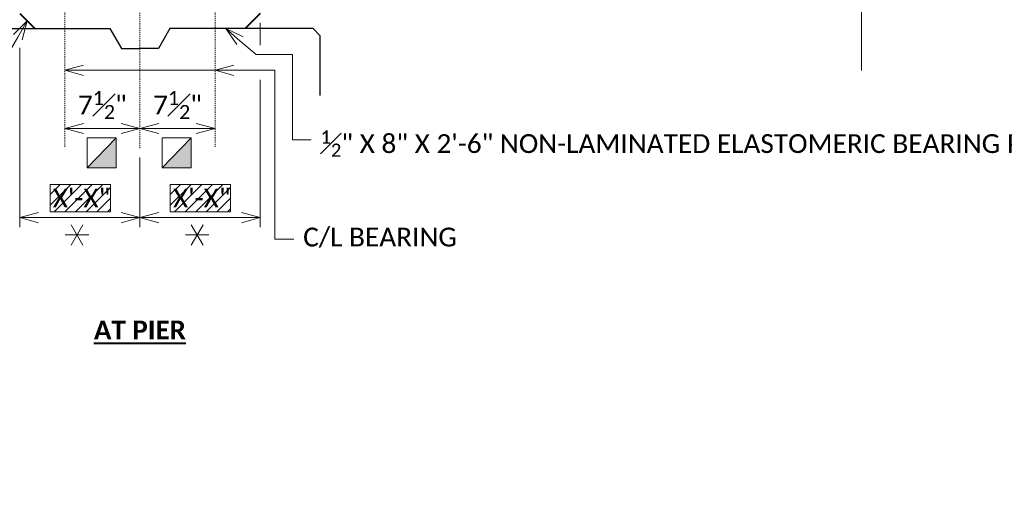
# Model space of a CAD drawing. Extents: x -24 to 2571, y -37 to 278.
# Tile 7 of 11: x 266 to 364, y 134 to 183. Entities that reach past the tile are written whole.
import ezdxf
from ezdxf import colors
from ezdxf.entities.mleader import LeaderData, LeaderLine
from ezdxf.enums import TextEntityAlignment as Align
from ezdxf.math import Vec2, Vec3

# ---------------------------------------------------------------- set-up
doc = ezdxf.new("R2010")
doc.units = 21
doc.header["$MEASUREMENT"] = 0
doc.linetypes.add('Wisdot4', pattern=[0.28125, 0.125, -0.0625, 0.03125, -0.0625])
for name, color, linetype, lineweight in [('B_ANNO_BREAK', 7, 'Continuous', 18), ('B_ANNO_DIM', 7, 'Continuous', 18), ('B_ANNO_SYMB', 7, 'Continuous', 18), ('B_ANNO_TEXT', 7, 'Continuous', 18), ('B_ANNO_TEXT_TITLE', 7, 'Continuous', 40), ('B_CNTR', 1, 'Wisdot4', 18), ('B_CONC_DECK', 1, 'Continuous', 40)]:
    doc.layers.add(name, color=color, linetype=linetype, lineweight=lineweight)
doc.layers.add('B_ANNO_DESIGN_NOTES', color=1, linetype='Continuous', lineweight=18, true_color=0xff0000)
doc.layers.add('B_CONC_PIER', color=7, linetype='Continuous')
doc.styles.add('Annotative', font='calibri.ttf', dxfattribs={"height": 0.0625})
doc.styles.get("Standard").update_dxf_attribs({"font": 'calibri.ttf'})
doc.styles.add('Subtitle', font='calibrib.ttf', dxfattribs={"height": 0.0625})
doc.dimstyles.new('Annotative', dxfattribs={"dimscale": 0, "dimtxt": 0.0625, "dimasz": 0.0625, "dimexe": 0.03125, "dimexo": 0.03125, "dimgap": 0.03125, "dimtad": 1, "dimdec": 3, "dimzin": 3, "dimdsep": 46, "dimlunit": 4, "dimtxsty": 'Annotative', "dimblk": 'OPEN30', "dimcen": 0.03125, "dimclrd": 256, "dimclre": 256, "dimclrt": 256, "dimaunit": 1, "dimadec": 0, "dimazin": 3, "dimtfac": 0.75, "dimtdec": 3, "dimtofl": 0, "dimtmove": 0, "dimatfit": 3, "dimldrblk": 'OPEN30', "dimfxl": 1, "dimtfill": 1, "dimfrac": 1, "dimtolj": 1, "dimtzin": 0, "dimlwd": -1, "dimlwe": -1, "dimarcsym": 0})

# ---------------------------------------------------------------- blocks, each defined once
blk = doc.blocks.new('*U178')
at = {"layer": 'B_CNTR', "color": 0, "transparency": 16777216}
blk.add_line((0, -12.731), (0, 83.091), dxfattribs=at)
blk = doc.blocks.new('_Open30')
at = {"color": 0, "linetype": 'ByBlock', "lineweight": -2}
for p, q in [((-1, 0.268), (0, 0)), ((0, 0), (-1, -0.268)), ((0, 0), (-1, 0))]:
    blk.add_line(p, q, dxfattribs=at)
blk = doc.blocks.new('*D180')
at = {"layer": 'B_ANNO_DIM', "transparency": 16777216}
for p, q in [((290.622, -2478.268), (290.622, -2496.127)), ((302.621, -2489.191), (302.621, -2496.127)), ((292.497, -2495.189), (300.746, -2495.189))]:
    blk.add_line(p, q, dxfattribs=at)
at = {"layer": 'Defpoints', "color": 0, "transparency": 16777216}
for p in [(290.622, -2477.33), (302.621, -2488.254), (302.621, -2495.189)]:
    blk.add_point(p, dxfattribs=at)
at = {"layer": 'B_ANNO_DIM', "transparency": 16777216, "xscale": 1.875, "yscale": 1.875, "zscale": 1.875, "rotation": 180}
blk.add_blockref('_Open30', (290.622, -2495.189), dxfattribs=at)
at = {"layer": 'B_ANNO_DIM', "transparency": 16777216, "xscale": 1.875, "yscale": 1.875, "zscale": 1.875}
blk.add_blockref('_Open30', (302.621, -2495.189), dxfattribs=at)
blk = doc.blocks.new('*D198')
at = {"layer": 'B_ANNO_DIM', "transparency": 16777216}
for p, q in [((314.621, -2475.761), (314.621, -2477.988)), ((314.621, -2481.436), (314.621, -2496.127)), ((302.621, -2490.25), (302.621, -2496.127)), ((304.496, -2495.189), (312.746, -2495.189))]:
    blk.add_line(p, q, dxfattribs=at)
at = {"layer": 'Defpoints', "color": 0, "transparency": 16777216}
for p in [(314.621, -2474.823), (302.621, -2489.313), (314.621, -2495.189)]:
    blk.add_point(p, dxfattribs=at)
at = {"layer": 'B_ANNO_DIM', "transparency": 16777216, "xscale": 1.875, "yscale": 1.875, "zscale": 1.875, "rotation": 180}
blk.add_blockref('_Open30', (302.621, -2495.189), dxfattribs=at)
at = {"layer": 'B_ANNO_DIM', "transparency": 16777216, "xscale": 1.875, "yscale": 1.875, "zscale": 1.875}
blk.add_blockref('_Open30', (314.621, -2495.189), dxfattribs=at)
blk = doc.blocks.new('*D200')
at = {"layer": 'B_ANNO_DIM', "transparency": 16777216}
blk.add_line((300.746, -2486.312), (296.997, -2486.312), dxfattribs=at)
at = {"layer": 'B_ANNO_DIM', "transparency": 16777216, "xscale": 1.875, "yscale": 1.875, "zscale": 1.875, "rotation": 180}
blk.add_blockref('_Open30', (295.122, -2486.312), dxfattribs=at)
at = {"layer": 'B_ANNO_DIM', "transparency": 16777216, "xscale": 1.875, "yscale": 1.875, "zscale": 1.875}
blk.add_blockref('_Open30', (302.621, -2486.312), dxfattribs=at)
at = {"layer": 'B_ANNO_DIM', "transparency": 16777216, "insert": (298.871, -2483.956), "char_height": 1.875, "attachment_point": 5, "style": 'Annotative', "bg_fill": 3, "box_fill_scale": 1.25, "bg_fill_color": 256, "bg_fill_true_color": 13158600, "bg_fill_transparency": 0}
blk.add_mtext('\\A1;7{\\H0.75x;\\S1#2;}"', dxfattribs=at)
at = {"layer": 'Defpoints', "color": 0, "transparency": 16777216}
for p in [(295.122, -2486.312), (295.122, -2486.312), (302.621, -2486.312)]:
    blk.add_point(p, dxfattribs=at)
blk = doc.blocks.new('*D201')
at = {"layer": 'B_ANNO_DIM', "transparency": 16777216}
blk.add_line((304.496, -2486.312), (308.246, -2486.312), dxfattribs=at)
at = {"layer": 'B_ANNO_DIM', "transparency": 16777216, "xscale": 1.875, "yscale": 1.875, "zscale": 1.875, "rotation": 180}
blk.add_blockref('_Open30', (302.621, -2486.312), dxfattribs=at)
at = {"layer": 'B_ANNO_DIM', "transparency": 16777216, "xscale": 1.875, "yscale": 1.875, "zscale": 1.875}
blk.add_blockref('_Open30', (310.121, -2486.312), dxfattribs=at)
at = {"layer": 'B_ANNO_DIM', "transparency": 16777216, "insert": (306.371, -2483.956), "char_height": 1.875, "attachment_point": 5, "style": 'Annotative', "bg_fill": 3, "box_fill_scale": 1.25, "bg_fill_color": 256, "bg_fill_true_color": 13158600, "bg_fill_transparency": 0}
blk.add_mtext('\\A1;7{\\H0.75x;\\S1#2;}"', dxfattribs=at)
at = {"layer": 'Defpoints', "color": 0, "transparency": 16777216}
for p in [(302.621, -2486.312), (310.121, -2486.312), (310.121, -2486.312)]:
    blk.add_point(p, dxfattribs=at)
blk = doc.blocks.new('SYMBOLS')
at = {"layer": 'B_ANNO_SYMB', "color": 0, "lineweight": -2}
for p, q in [((-1.731, -0.79), (-1.262, 0.022)), ((-1.262, -0.79), (-1.731, 0.022)), ((-1.965, -0.384), (-1.028, -0.384))]:
    blk.add_line(p, q, dxfattribs=at)
blk = doc.blocks.new('square half solid')
at = {"layer": 'B_ANNO_SYMB'}
h = blk.add_hatch(color=256, dxfattribs=at)
h.dxf.hatch_style = 1
h.paths.add_polyline_path([(2.903, 0), (2.903, 3.002), (0, 0)])
blk.add_line((0, 0), (2.903, 3.002), dxfattribs=at)
blk.add_lwpolyline([(0, 3.002), (0, 0), (2.903, 0), (2.903, 3.002)], close=True, dxfattribs=at)
blk = doc.blocks.new('*U177')
at = {"layer": 'B_ANNO_DESIGN_NOTES'}
h = blk.add_hatch(dxfattribs=at)
h.set_pattern_fill('ANSI31', color=256, scale=6)
h.paths.add_polyline_path([(293.655, -2491.8783), (293.655, -2494.601), (299.6702, -2494.601), (299.6702, -2491.8783)])
h = blk.add_hatch(dxfattribs=at)
h.set_pattern_fill('ANSI31', color=256, scale=6)
h.set_pattern_definition([(45, (11.9995, 0), (-0.53033009, 0.53033009), [])])
h.paths.add_polyline_path([(305.6545, -2491.8783), (305.6545, -2494.601), (311.6697, -2494.601), (311.6697, -2491.8783)])
at = {"layer": 'B_ANNO_BREAK', "flags": 128}
blk.add_lwpolyline([(374.6217, -2408.3236), (374.6217, -2432.3236), (372.0459, -2433.2611), (377.1974, -2435.1361), (374.6217, -2436.0736), (374.6217, -2480.502)], dxfattribs=at)
at = {"layer": 'B_ANNO_DESIGN_NOTES'}
for points in [[(293.655, -2491.8783), (299.6702, -2491.8783), (299.6702, -2494.601), (293.655, -2494.601)], [(305.6545, -2491.8783), (311.6697, -2491.8783), (311.6697, -2494.601), (305.6545, -2494.601)]]:
    blk.add_lwpolyline(points, close=True, dxfattribs=at)
at = {"layer": 'B_CNTR'}
for p, q in [((295.1217, -2488.1311), (295.1217, -2462.9111)), ((310.1207, -2488.1368), (310.1207, -2462.9111))]:
    blk.add_line(p, q, dxfattribs=at)
at = {"layer": 'B_CONC_DECK'}
for p, q in [((290.6217, -2474.8241), (292.1217, -2476.3241)), ((314.6217, -2474.8241), (313.1217, -2476.3241))]:
    blk.add_line(p, q, dxfattribs=at)
at = {"layer": 'B_CONC_PIER'}
for p, q in [((285.3417, -2476.3241), (299.6217, -2476.3241)), ((299.6217, -2476.3241), (300.7767, -2478.3241)), ((305.6217, -2476.3241), (304.4667, -2478.3241)), ((319.9017, -2476.3241), (305.6217, -2476.3241)), ((319.9017, -2476.3241), (320.6217, -2477.0441)), ((320.6217, -2483.0031), (320.6217, -2477.0441)), ((300.7767, -2478.3241), (302.6217, -2478.3241)), ((304.4667, -2478.3241), (302.6217, -2478.3241))]:
    blk.add_line(p, q, dxfattribs=at)
at = {"layer": 'B_ANNO_SYMB', "xscale": 2.5, "yscale": 2.5, "zscale": 2.5}
for p in [(300.0764, -2495.9553), (312.0759, -2495.9553)]:
    blk.add_blockref('SYMBOLS', p, dxfattribs=at)
at = {"layer": 'B_CNTR'}
blk.add_blockref('*U178', (302.6212, -2475.5225), dxfattribs=at)
at = {"layer": 'B_ANNO_TEXT'}
for tag, p in [('BN42', (266.1928, -2445.383)), ('BN41', (330.7596, -2447.1792)), ('BN43', (330.7828, -2472.2232))]:
    blk.add_attdef(tag, p, '', height=1.875, dxfattribs=at)
for tag, p in [('DIM01', (296.7933, -2493.1887)), ('DIM02', (308.7928, -2493.1887))]:
    blk.add_attdef(tag, text='', height=1.875, dxfattribs=at).set_placement(p, align=Align.MIDDLE)
at = {"layer": 'B_ANNO_TEXT_TITLE', "insert": (302.6212, -2506.3889), "char_height": 1.875, "width": 19.855712, "attachment_point": 5, "style": 'Subtitle'}
blk.add_mtext('{\\LAT PIER}', dxfattribs=at)
at = {"layer": 'B_ANNO_DIM'}
for base, p1, p2, picture, middle in [((314.6207, -2495.1891), (302.6212, -2489.3129), (314.6207, -2474.8231), '*D198', (308.6209, -2495.1891)), ((302.6212, -2495.1891), (290.6217, -2477.3303), (302.6212, -2488.2539), '*D180', (296.6214, -2495.1891))]:
    dim = blk.add_linear_dim(base=base, p1=p1, p2=p2, text=' ', dimstyle='Annotative', dxfattribs=at)
    dim.commit()
    dim.dimension.update_dxf_attribs({"geometry": picture, "text_midpoint": middle})
ml = blk.add_multileader_mtext('Standard', dxfattribs=at)
ml.set_content('2" BEVEL', color=256)
ml.set_leader_properties(color=256, linetype='ByLayer', lineweight=-1)
ml.set_arrow_properties(name='OPEN30')
ml.build(insert=Vec2(0, 0))
ml.multileader.update_dxf_attribs({"dogleg_length": 0.0625, "arrow_head_size": 1.875, "scale": 30})
ctx = ml.context
ctx.base_point, ctx.scale, ctx.char_height, ctx.arrow_head_size, ctx.landing_gap_size, ctx.plane_origin = Vec3(272.7805, -2482.8931), 30, 1.875, 1.875, 0.9375, Vec3(291.3717, -2475.5741)
notes = []
notes.append((ctx, [(0, (1, 1, 0), (287.0983, -2482.8931), (-1, 0), 1.875, [(0, [(291.3717, -2475.5741)], 0, [])])]))
ctx.mtext.insert, ctx.mtext.flow_direction = Vec3(273.718, -2481.9512), 5
ml = blk.add_multileader_mtext('Standard', dxfattribs=at)
ml.set_content('\\A1;{\\H0.7x;\\S1#2;\\H1.42857x;" X 8" X 2\'-6" NON-LAMINATED ELASTOMERIC BEARING PAD & \\H0.7x;\\S1#2;\\H1.42857x;" PREFORMED FILLER}', color=256)
ml.set_leader_properties(color=256, linetype='ByLayer', lineweight=-1)
ml.set_arrow_properties(name='OPEN30')
ml.build(insert=Vec2(0, 0))
ml.multileader.update_dxf_attribs({"dogleg_length": 0.0625, "arrow_head_size": 1.875, "scale": 30})
ctx = ml.context
ctx.base_point, ctx.scale, ctx.char_height, ctx.arrow_head_size, ctx.landing_gap_size, ctx.plane_origin = Vec3(319.708, -2487.4435), 30, 1.875, 1.875, 0.9375, Vec3(311.1841, -2476.3241)
notes.append((ctx, [(0, (1, 1, 0), (317.833, -2487.4435), (1, 0), 1.875, [(0, [(311.1841, -2476.3241), (314.2167, -2478.9259), (317.833, -2478.9259)], 0, [])])]))
ctx.mtext.insert, ctx.mtext.width, ctx.mtext.flow_direction = Vec3(320.6455, -2486.4923), 62.412541, 5
ml = blk.add_multileader_mtext('Standard', dxfattribs=at)
ml.set_content('', color=256)
ml.set_leader_properties(color=256, linetype='ByLayer', lineweight=-1)
ml.set_arrow_properties(name='OPEN30')
ml.build(insert=Vec2(0, 0))
ml.multileader.update_dxf_attribs({"dogleg_length": 0.0625, "arrow_head_size": 1.875, "scale": 30})
ctx = ml.context
ctx.base_point, ctx.scale, ctx.char_height, ctx.arrow_head_size, ctx.landing_gap_size, ctx.plane_origin = Vec3(310.1207, -2480.4982), 30, 1.875, 1.875, 0.9375, Vec3(295.1217, -2480.4982)
notes.append((ctx, [(0, (1, 1, 0), (300.2553, -2480.4982), (1, 0), 9.8654, [(0, [(295.1217, -2480.4982)], 0, [])])]))
ctx.mtext.insert, ctx.mtext.flow_direction = Vec3(311.0582, -2479.5607), 5
for ctx, leaders in notes:
    for number, flags, end, landing, length, lines in leaders:
        leader = LeaderData()
        leader.index, (leader.has_last_leader_line, leader.has_dogleg_vector, leader.attachment_direction) = number, flags
        leader.last_leader_point, leader.dogleg_vector, leader.dogleg_length = Vec3(end), Vec3(landing), length
        for number, points, colour, breaks in lines:
            line = LeaderLine()
            line.index, line.vertices, line.color, line.breaks = number, Vec3.list(points), colors.encode_raw_color(colour), breaks
            leader.lines.append(line)
        ctx.leaders.append(leader)
dim = blk.add_linear_dim(base=(295.1216816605, -2486.3124999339), p1=(302.6211816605, -2486.3124999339), p2=(295.1216816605, -2486.3124999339), dimstyle='Annotative', dxfattribs=at)
dim.commit()
dim.dimension.update_dxf_attribs({"geometry": '*D200', "text_midpoint": (298.8714316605, -2483.9557691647)})
blk.add_blockref('square half solid', (297.3443, -2490.2215))
dim = blk.add_linear_dim(base=(310.1206816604, -2486.3124999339), p1=(302.6211816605, -2486.3124999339), p2=(310.1206816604, -2486.3124999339), dimstyle='Annotative', dxfattribs=at)
dim.commit()
dim.dimension.update_dxf_attribs({"geometry": '*D201', "text_midpoint": (306.3709316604, -2483.9557691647)})
blk.add_blockref('square half solid', (304.8438, -2490.2215))
ml = blk.add_multileader_mtext('Standard', dxfattribs=at)
ml.set_content('C/L BEARING', color=256)
ml.set_leader_properties(color=256, linetype='ByLayer', lineweight=-1)
ml.set_arrow_properties(name='OPEN30')
ml.build(insert=Vec2(0, 0))
ml.multileader.update_dxf_attribs({"dogleg_length": 0.0625, "arrow_head_size": 1.875, "scale": 30})
ctx = ml.context
ctx.base_point, ctx.scale, ctx.char_height, ctx.arrow_head_size, ctx.landing_gap_size, ctx.plane_origin = Vec3(317.9754, -2497.3282), 30, 1.875, 1.875, 0.9375, Vec3(295.1217, -2480.4982)
notes = []
notes.append((ctx, [(0, (1, 1, 0), (316.1004, -2497.3282), (1, 0), 1.875, [(0, [(310.1207, -2480.4982), (316.1004, -2480.4982)], 0, [])])]))
ctx.mtext.insert, ctx.mtext.flow_direction = Vec3(318.9129, -2496.1881), 5
for ctx, leaders in notes:
    for number, flags, end, landing, length, lines in leaders:
        leader = LeaderData()
        leader.index, (leader.has_last_leader_line, leader.has_dogleg_vector, leader.attachment_direction) = number, flags
        leader.last_leader_point, leader.dogleg_vector, leader.dogleg_length = Vec3(end), Vec3(landing), length
        for number, points, colour, breaks in lines:
            line = LeaderLine()
            line.index, line.vertices, line.color, line.breaks = number, Vec3.list(points), colors.encode_raw_color(colour), breaks
            leader.lines.append(line)
        ctx.leaders.append(leader)

msp = doc.modelspace()

# ---------------------------------------------------------------- block references
ref = msp.add_blockref('*U177', (-24.398, 2658.202))
ref.add_attrib('DIM01', 'X\'-X"', dxfattribs={"layer": 'B_ANNO_TEXT', "height": 1.875}).set_placement((272.396, 165.013), align=Align.MIDDLE)
ref.add_attrib('DIM02', 'X\'-X"', dxfattribs={"layer": 'B_ANNO_TEXT', "height": 1.875}).set_placement((284.395, 165.013), align=Align.MIDDLE)

doc.saveas('drawing.dxf')
